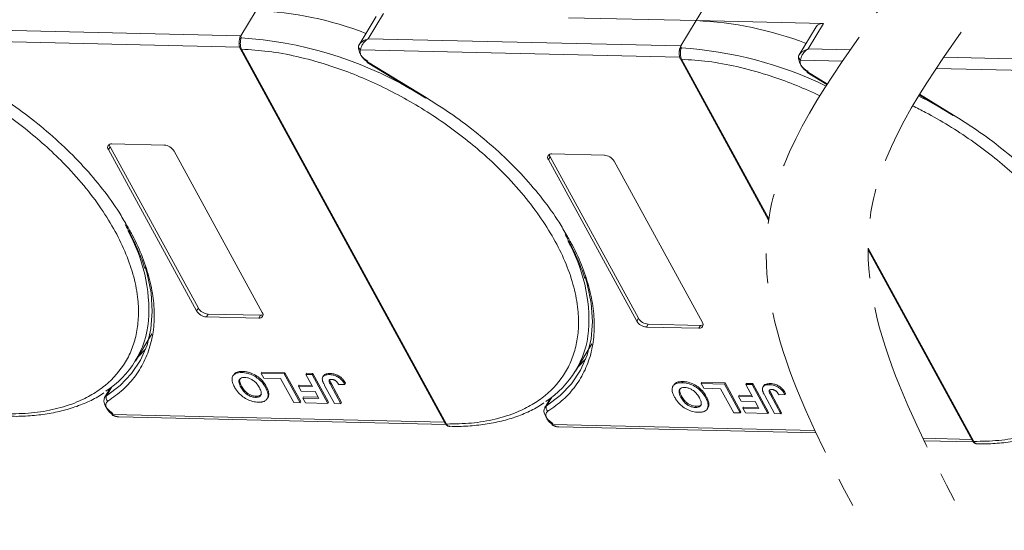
# Model space of a CAD drawing. Header units: millimetres. Extents: x 207 to 1682, y 260 to 1293.
# Tile 61 of 84: x 1275 to 1383, y 1004 to 1060. Entities that reach past the tile are written whole.
import ezdxf

# ---------------------------------------------------------------- set-up
doc = ezdxf.new("R2010")
doc.units = ezdxf.units.MM
doc.linetypes.add('PHANTOM2', pattern=[31.75, 15.875, -3.175, 3.175, -3.175, 3.175, -3.175])

msp = doc.modelspace()

# ---------------------------------------------------------------- linework, layer by layer
at = {"color": 7, "linetype": 'Continuous', "lineweight": 15}
for p, q in [((1348.812, 1059.54), (1350.679, 1062.609)), ((1300.685, 1060.644), (1299.004, 1057.882)), ((1313.815, 1059.979), (1311.946, 1056.908)), ((1312.948, 1057.562), (1314.628, 1060.324)), ((1334.868, 1059.86), (1348.812, 1059.54)), ((1299.004, 1057.882), (1264.821, 1058.667)), ((1348.812, 1059.54), (1347.131, 1056.778)), ((1362.755, 1059.22), (1348.812, 1059.54)), ((1361.941, 1058.874), (1360.073, 1055.804)), ((1361.074, 1056.458), (1362.755, 1059.22)), ((1299.004, 1057.882), (1299.042, 1057.663)), ((1347.131, 1056.778), (1312.948, 1057.562)), ((1263.989, 1057.441), (1298.895, 1056.64)), ((1298.957, 1056.483), (1321.373, 1015.511)), ((1299.096, 1056.418), (1299.097, 1056.416)), ((1299.097, 1056.416), (1321.513, 1015.444)), ((1311.966, 1056.939), (1311.877, 1056.721)), ((1347.131, 1056.778), (1347.168, 1056.559)), ((1365.686, 1056.352), (1361.074, 1056.458)), ((1312.116, 1056.337), (1347.022, 1055.536)), ((1347.084, 1055.379), (1356.734, 1037.741)), ((1360.092, 1055.835), (1360.004, 1055.617)), ((1404.794, 1054.876), (1375.875, 1055.54)), ((1312.826, 1054.968), (1319.252, 1051.058)), ((1312.868, 1055.037), (1319.294, 1051.127)), ((1347.223, 1055.314), (1347.224, 1055.312)), ((1347.224, 1055.312), (1356.757, 1037.887)), ((1360.243, 1055.232), (1364.838, 1055.127)), ((1375.049, 1054.314), (1404.685, 1053.634)), ((1360.953, 1053.863), (1363.12, 1052.545)), ((1360.995, 1053.932), (1363.163, 1052.613)), ((1373.199, 1051.417), (1376.916, 1049.156)), ((1373.241, 1051.486), (1376.958, 1049.225)), ((1284.525, 1045.454), (1284.712, 1045.761)), ((1284.712, 1045.761), (1294.368, 1028.11)), ((1284.898, 1046.068), (1290.645, 1045.936)), ((1294.181, 1027.803), (1284.525, 1045.454)), ((1291.708, 1045.289), (1301.365, 1027.639)), ((1332.652, 1044.35), (1332.838, 1044.657)), ((1332.838, 1044.657), (1342.495, 1027.006)), ((1333.025, 1044.964), (1338.771, 1044.832)), ((1342.308, 1026.699), (1332.652, 1044.35)), ((1339.835, 1044.185), (1349.491, 1026.534)), ((1367.609, 1034.684), (1379.176, 1013.542)), ((1367.61, 1034.495), (1379.037, 1013.609)), ((1294.368, 1028.11), (1294.181, 1027.803)), ((1295.431, 1027.463), (1295.245, 1027.157)), ((1295.431, 1027.463), (1301.178, 1027.332)), ((1301.178, 1027.332), (1300.991, 1027.025)), ((1300.991, 1027.025), (1295.245, 1027.157)), ((1342.495, 1027.006), (1342.308, 1026.699)), ((1343.558, 1026.359), (1343.371, 1026.052)), ((1343.558, 1026.359), (1349.305, 1026.227)), ((1287.484, 1022.33), (1289.296, 1025.307)), ((1349.118, 1025.92), (1343.371, 1026.052)), ((1349.305, 1026.227), (1349.118, 1025.92)), ((1335.611, 1021.226), (1337.422, 1024.203)), ((1299.137, 1021.069), (1299.212, 1021.192)), ((1301.237, 1020.981), (1301.311, 1021.104)), ((1301.237, 1020.981), (1303.769, 1020.923)), ((1301.524, 1020.456), (1301.237, 1020.981)), ((1301.311, 1021.104), (1303.844, 1021.046)), ((1303.844, 1021.046), (1303.769, 1020.923)), ((1303.769, 1020.923), (1305.494, 1017.771)), ((1303.844, 1021.046), (1305.568, 1017.894)), ((1306.117, 1020.869), (1306.192, 1020.992)), ((1306.117, 1020.869), (1306.808, 1020.853)), ((1306.847, 1019.536), (1306.117, 1020.869)), ((1306.192, 1020.992), (1306.883, 1020.976)), ((1306.883, 1020.976), (1306.808, 1020.853)), ((1306.883, 1020.976), (1308.607, 1017.824)), ((1308.79, 1020.972), (1308.716, 1020.849)), ((1298.223, 1020.816), (1298.149, 1020.694)), ((1303.366, 1020.414), (1301.524, 1020.456)), ((1304.803, 1017.787), (1303.366, 1020.414)), ((1306.808, 1020.853), (1308.533, 1017.701)), ((1308.056, 1020.712), (1307.981, 1020.589)), ((1308.844, 1019.709), (1308.919, 1019.831)), ((1308.919, 1019.831), (1310.035, 1017.791)), ((1310.475, 1019.896), (1310.4, 1019.773)), ((1347.264, 1019.965), (1347.339, 1020.088)), ((1349.363, 1019.877), (1349.438, 1020)), ((1349.363, 1019.877), (1351.896, 1019.819)), ((1349.651, 1019.352), (1349.363, 1019.877)), ((1349.438, 1020), (1351.971, 1019.941)), ((1351.971, 1019.941), (1351.896, 1019.819)), ((1351.896, 1019.819), (1353.62, 1016.667)), ((1351.971, 1019.941), (1353.695, 1016.79)), ((1354.244, 1019.765), (1354.319, 1019.888)), ((1354.319, 1019.888), (1355.01, 1019.872)), ((1355.01, 1019.872), (1354.935, 1019.749)), ((1355.01, 1019.872), (1356.734, 1016.72)), ((1356.917, 1019.868), (1356.842, 1019.745)), ((1284.768, 1019.392), (1284.123, 1018.333)), ((1284.328, 1018.537), (1284.915, 1019.502)), ((1284.651, 1019.307), (1284.715, 1019.305)), ((1299.02, 1019.465), (1299.094, 1019.588)), ((1301.795, 1019.555), (1301.72, 1019.433)), ((1302.073, 1018.758), (1301.998, 1018.635)), ((1305.402, 1019.693), (1305.328, 1019.57)), ((1305.615, 1019.045), (1305.328, 1019.57)), ((1305.328, 1019.57), (1306.847, 1019.536)), ((1305.402, 1019.693), (1306.778, 1019.662)), ((1307.134, 1019.01), (1305.615, 1019.045)), ((1307.554, 1018.243), (1307.134, 1019.01)), ((1309.269, 1017.684), (1308.182, 1019.671)), ((1308.844, 1019.709), (1309.96, 1017.669)), ((1309.731, 1019.749), (1310.4, 1019.773)), ((1346.35, 1019.712), (1346.275, 1019.589)), ((1351.493, 1019.309), (1349.651, 1019.352)), ((1352.93, 1016.683), (1351.493, 1019.309)), ((1354.244, 1019.765), (1354.935, 1019.749)), ((1354.974, 1018.431), (1354.244, 1019.765)), ((1354.935, 1019.749), (1356.659, 1016.597)), ((1356.182, 1019.608), (1356.108, 1019.485)), ((1356.885, 1019.094), (1357.045, 1018.727)), ((1356.971, 1018.604), (1357.045, 1018.727)), ((1357.045, 1018.727), (1358.161, 1016.687)), ((1358.601, 1018.792), (1358.527, 1018.669)), ((1300.62, 1018.362), (1300.695, 1018.485)), ((1301.901, 1018.207), (1301.976, 1018.329)), ((1305.494, 1017.771), (1304.803, 1017.787)), ((1305.568, 1017.894), (1305.494, 1017.771)), ((1305.879, 1018.405), (1305.805, 1018.283)), ((1306.092, 1017.757), (1305.805, 1018.283)), ((1305.805, 1018.283), (1307.554, 1018.243)), ((1305.879, 1018.405), (1307.485, 1018.369)), ((1308.533, 1017.701), (1306.092, 1017.757)), ((1308.607, 1017.824), (1308.533, 1017.701)), ((1309.96, 1017.669), (1309.269, 1017.684)), ((1310.035, 1017.791), (1309.96, 1017.669)), ((1332.894, 1018.287), (1332.25, 1017.228)), ((1332.454, 1017.433), (1333.042, 1018.398)), ((1332.778, 1018.203), (1332.842, 1018.201)), ((1347.146, 1018.361), (1347.221, 1018.484)), ((1349.921, 1018.451), (1349.847, 1018.328)), ((1350.199, 1017.653), (1350.125, 1017.531)), ((1353.529, 1018.589), (1353.454, 1018.466)), ((1353.742, 1017.941), (1353.454, 1018.466)), ((1353.454, 1018.466), (1354.974, 1018.431)), ((1353.529, 1018.589), (1354.905, 1018.557)), ((1355.261, 1017.906), (1353.742, 1017.941)), ((1355.681, 1017.138), (1355.261, 1017.906)), ((1357.396, 1016.58), (1356.309, 1018.567)), ((1356.971, 1018.604), (1358.087, 1016.564)), ((1357.858, 1018.644), (1358.527, 1018.669)), ((1348.747, 1017.257), (1348.821, 1017.38)), ((1350.028, 1017.102), (1350.103, 1017.225)), ((1353.62, 1016.667), (1352.93, 1016.683)), ((1353.695, 1016.79), (1353.62, 1016.667)), ((1354.006, 1017.301), (1353.931, 1017.178)), ((1354.219, 1016.653), (1353.931, 1017.178)), ((1353.931, 1017.178), (1355.681, 1017.138)), ((1354.006, 1017.301), (1355.612, 1017.264)), ((1356.659, 1016.597), (1354.219, 1016.653)), ((1356.734, 1016.72), (1356.659, 1016.597)), ((1358.087, 1016.564), (1357.396, 1016.58)), ((1358.161, 1016.687), (1358.087, 1016.564)), ((1321.289, 1015.666), (1284.982, 1016.499)), ((1285.676, 1016.225), (1321.448, 1015.404)), ((1321.513, 1015.444), (1321.514, 1015.442)), ((1361.8, 1014.736), (1333.109, 1015.395)), ((1333.803, 1015.121), (1361.922, 1014.476)), ((1378.952, 1013.764), (1373.616, 1013.886)), ((1373.743, 1013.626), (1379.112, 1013.502)), ((1379.176, 1013.542), (1379.177, 1013.54))]:
    msp.add_line(p, q, dxfattribs=at)
at = {"color": 7, "linetype": 'Continuous', "lineweight": 15, "flags": 128}
for points in [[(1312.868, 1055.037), (1312.846, 1055), (1312.832, 1054.977), (1312.826, 1054.968), (1312.826, 1054.968)], [(1360.995, 1053.932), (1360.972, 1053.896), (1360.958, 1053.873), (1360.953, 1053.864), (1360.953, 1053.863)], [(1319.294, 1051.127), (1319.272, 1051.091), (1319.258, 1051.067), (1319.252, 1051.058), (1319.252, 1051.058)], [(1376.958, 1049.225), (1376.935, 1049.189), (1376.921, 1049.166), (1376.916, 1049.156), (1376.916, 1049.156)], [(1288.544, 1032.645), (1288.77, 1031.864), (1289.195, 1029.773), (1289.336, 1027.764), (1289.19, 1025.858), (1288.76, 1024.076), (1288.05, 1022.436), (1287.067, 1020.956), (1285.822, 1019.652), (1284.328, 1018.537)], [(1336.671, 1031.541), (1336.896, 1030.76), (1337.322, 1028.668), (1337.462, 1026.659), (1337.317, 1024.754), (1336.887, 1022.971), (1336.177, 1021.332), (1335.194, 1019.852), (1333.949, 1018.548), (1332.454, 1017.433)], [(1287.761, 1022.785), (1287.807, 1022.826), (1288.599, 1023.628)], [(1335.888, 1021.681), (1335.934, 1021.722), (1336.726, 1022.524)], [(1285.016, 1016.602), (1284.704, 1016.836), (1284.438, 1017.1), (1284.232, 1017.379), (1284.095, 1017.661), (1284.036, 1017.93), (1284.056, 1018.174), (1284.123, 1018.333)], [(1284.123, 1018.333), (1284.155, 1018.379), (1284.328, 1018.537)], [(1284.982, 1016.499), (1284.956, 1016.465), (1284.938, 1016.444), (1284.929, 1016.437), (1284.929, 1016.444), (1284.938, 1016.466), (1284.956, 1016.5), (1284.982, 1016.546), (1285.016, 1016.602)], [(1333.143, 1015.497), (1332.83, 1015.732), (1332.564, 1015.995), (1332.358, 1016.275), (1332.222, 1016.557), (1332.162, 1016.826), (1332.183, 1017.069), (1332.25, 1017.228)], [(1332.25, 1017.228), (1332.282, 1017.275), (1332.454, 1017.433)], [(1333.109, 1015.395), (1333.082, 1015.361), (1333.064, 1015.34), (1333.055, 1015.333), (1333.055, 1015.34), (1333.065, 1015.361), (1333.083, 1015.396), (1333.109, 1015.441), (1333.143, 1015.497)]]:
    msp.add_lwpolyline(points, dxfattribs=at)
at = {"color": 7, "linetype": 'Continuous', "lineweight": 15}
for centre, radius, start, end in [((1299.108, 1022.788), 37.889, 68.97091, 87.61491), ((1347.235, 1021.684), 37.889, 68.97091, 87.61491), ((1362.639, 1058.363), 0.865, 82.29579, 143.75946), ((1299.12, 1057.396), 0.278, 106.23049, 154.5199), ((1296.412, 1015.385), 42.36, 60.09182, 86.44113), ((1299.083, 1056.569), 0.152, 213.6444, 275.03728), ((1299.085, 1056.571), 0.155, 214.37766, 274.3082), ((1312.177, 1056.705), 0.299, 148.89078, 176.84469), ((1312.311, 1056.724), 0.433, 180.29447, 243.27622), ((1313.586, 1056.697), 1.705, 177.9781, 247.11934), ((1347.246, 1056.291), 0.278, 106.23049, 154.5199), ((1344.539, 1014.281), 42.36, 64.1283, 86.44113), ((1347.209, 1055.465), 0.152, 213.6444, 275.03728), ((1347.212, 1055.467), 0.155, 214.37766, 274.3082), ((1360.303, 1055.601), 0.299, 148.89078, 176.84469), ((1360.438, 1055.62), 0.433, 180.29447, 243.27622), ((1361.712, 1055.593), 1.705, 177.9781, 247.11934), ((1354.076, 1013.483), 42.36, 60.09182, 63.26), ((1284.828, 1045.69), 0.384, 79.47957, 217.89689), ((1285.193, 1046.048), 0.561, 182.97477, 210.78742), ((1290.552, 1044.587), 1.352, 31.28833, 86.07738), ((1332.955, 1044.586), 0.384, 79.47957, 217.89689), ((1333.32, 1044.944), 0.561, 182.97477, 210.78742), ((1338.679, 1043.483), 1.352, 31.28833, 86.07738), ((1271.191, 1027.802), 17.77, 356.58108, 29.61611), ((1319.318, 1026.698), 17.77, 356.58108, 29.61611), ((1295.337, 1028.506), 1.352, 211.28833, 266.07738), ((1295.524, 1028.813), 1.352, 211.28833, 266.07738), ((1301.061, 1027.403), 0.384, 259.47957, 37.89689), ((1301.211, 1027.891), 0.561, 266.58142, 294.38722), ((1278.657, 1027.701), 10.318, 302.73279, 354.66622), ((1343.464, 1027.401), 1.352, 211.28833, 266.07738), ((1343.651, 1027.708), 1.352, 211.28833, 266.07738), ((1349.188, 1026.298), 0.384, 259.47957, 37.89689), ((1349.338, 1026.787), 0.561, 266.58142, 294.38722), ((1326.783, 1026.597), 10.318, 302.73279, 354.66622), ((1284.764, 1018.33), 0.483, 154.63164, 231.84459), ((1332.891, 1017.226), 0.483, 154.63164, 231.84459), ((1321.501, 1015.598), 0.155, 214.37766, 274.3082), ((1321.502, 1015.597), 0.155, 214.42362, 274.2689), ((1379.165, 1013.697), 0.155, 214.37766, 274.3082), ((1379.166, 1013.695), 0.155, 214.42362, 274.2689)]:
    msp.add_arc(centre, radius, start, end, dxfattribs=at)
at = {"color": 3, "linetype": 'PHANTOM2', "lineweight": 9, "ltscale": 1.030123}
for points in [[(1369.877, 1117.114), (1380.45, 1082.877), (1356.786, 1038.066), (1367.358, 1003.829)], [(1381.02, 1117.682), (1391.593, 1083.444), (1367.929, 1038.634), (1378.501, 1004.397)]]:
    msp.add_spline(points, degree=3, dxfattribs=at)
at = {"color": 7, "linetype": 'Continuous', "lineweight": 15}
for points, knots in [([(1250.97, 1057.521), (1251.934, 1057.461), (1253.891, 1057.34), (1257.037, 1056.761), (1260.07, 1055.941), (1262.914, 1054.939), (1265.522, 1053.834), (1268.113, 1052.549), (1271.5, 1050.609), (1274.697, 1048.379), (1277.59, 1045.947), (1279.767, 1043.873), (1281.871, 1041.549), (1283.783, 1039.016), (1285.329, 1036.503), (1286.528, 1033.998), (1287.374, 1031.49), (1287.792, 1029.205), (1287.857, 1027.179), (1287.654, 1025.414), (1287.186, 1023.755), (1286.204, 1021.717), (1284.711, 1019.992), (1282.772, 1018.641), (1280.967, 1017.745), (1278.766, 1017.045), (1276.181, 1016.598), (1274.308, 1016.565), (1273.386, 1016.548)], [0, 0, 0, 0, 0.038862, 0.078912, 0.1200677, 0.1522272, 0.1843815, 0.2172151, 0.2500433, 0.3156185, 0.347778, 0.3799323, 0.4210926, 0.4611415, 0.5, 0.5388632, 0.578912, 0.6200677, 0.6522272, 0.6843815, 0.7172151, 0.7500433, 0.8156185, 0.847778, 0.8799323, 0.9210926, 0.9611404, 1, 1, 1, 1]), ([(1298.847, 1057.25), (1298.848, 1057.321), (1298.849, 1057.412), (1298.865, 1057.497), (1298.868, 1057.516)], [0, 0, 0, 0, 0.789595, 1, 1, 1, 1]), ([(1299.042, 1057.663), (1299.034, 1057.626), (1299.017, 1057.546), (1298.987, 1057.397), (1298.965, 1057.227), (1298.955, 1057.022), (1298.97, 1056.809), (1299.016, 1056.592), (1299.068, 1056.48), (1299.096, 1056.418)], [0, 0, 0, 0, 0.11199725, 0.24484387, 0.3691679, 0.50089869, 0.68753328, 0.82813816, 1, 1, 1, 1]), ([(1311.92, 1056.86), (1311.96, 1056.923), (1312.047, 1057.064), (1312.37, 1057.342), (1312.721, 1057.476), (1312.948, 1057.562)], [0, 0, 0, 0, 0.2270634, 0.5015869, 1, 1, 1, 1]), ([(1312.948, 1057.562), (1312.83, 1057.481), (1312.596, 1057.318), (1312.323, 1056.986), (1312.142, 1056.632), (1312.124, 1056.431), (1312.116, 1056.337)], [0, 0, 0, 0, 0.2515188, 0.5017844, 0.7656323, 1, 1, 1, 1]), ([(1298.844, 1057.334), (1298.834, 1057.197), (1298.818, 1056.985), (1298.866, 1056.685), (1298.926, 1056.552), (1298.956, 1056.485)], [0, 0, 0, 0, 0.4726534, 0.7330547, 1, 1, 1, 1]), ([(1299.097, 1056.416), (1300.061, 1056.357), (1302.018, 1056.236), (1305.164, 1055.657), (1308.197, 1054.837), (1311.04, 1053.834), (1313.649, 1052.73), (1316.239, 1051.445), (1319.626, 1049.505), (1322.824, 1047.275), (1325.716, 1044.843), (1327.894, 1042.768), (1329.998, 1040.444), (1331.91, 1037.912), (1333.456, 1035.399), (1334.655, 1032.894), (1335.5, 1030.386), (1335.918, 1028.1), (1335.984, 1026.075), (1335.781, 1024.31), (1335.312, 1022.651), (1334.331, 1020.613), (1332.838, 1018.888), (1330.899, 1017.537), (1329.094, 1016.64), (1326.892, 1015.941), (1324.308, 1015.493), (1322.435, 1015.46), (1321.513, 1015.444)], [0, 0, 0, 0, 0.038862, 0.078912, 0.1200677, 0.1522272, 0.1843815, 0.2172151, 0.2500433, 0.3156185, 0.347778, 0.3799323, 0.4210926, 0.4611415, 0.5, 0.5388632, 0.578912, 0.6200677, 0.6522272, 0.6843815, 0.7172151, 0.7500433, 0.8156185, 0.847778, 0.8799323, 0.9210926, 0.9611404, 1, 1, 1, 1]), ([(1346.973, 1056.145), (1346.974, 1056.217), (1346.975, 1056.307), (1346.991, 1056.393), (1346.995, 1056.411)], [0, 0, 0, 0, 0.789595, 1, 1, 1, 1]), ([(1347.168, 1056.559), (1347.161, 1056.522), (1347.143, 1056.442), (1347.113, 1056.293), (1347.091, 1056.122), (1347.082, 1055.918), (1347.096, 1055.705), (1347.143, 1055.487), (1347.194, 1055.375), (1347.223, 1055.314)], [0, 0, 0, 0, 0.1119973, 0.2448439, 0.3691679, 0.5008987, 0.6875333, 0.8281382, 1, 1, 1, 1]), ([(1360.047, 1055.756), (1360.086, 1055.819), (1360.173, 1055.959), (1360.497, 1056.238), (1360.848, 1056.372), (1361.074, 1056.458)], [0, 0, 0, 0, 0.2270634, 0.5015869, 1, 1, 1, 1]), ([(1361.074, 1056.458), (1360.957, 1056.376), (1360.722, 1056.213), (1360.45, 1055.882), (1360.268, 1055.528), (1360.251, 1055.327), (1360.243, 1055.232)], [0, 0, 0, 0, 0.2515188, 0.5017844, 0.7656323, 1, 1, 1, 1]), ([(1346.971, 1056.229), (1346.961, 1056.093), (1346.944, 1055.88), (1346.992, 1055.581), (1347.053, 1055.448), (1347.083, 1055.381)], [0, 0, 0, 0, 0.4726534, 0.7330547, 1, 1, 1, 1]), ([(1347.224, 1055.312), (1348.187, 1055.253), (1350.144, 1055.132), (1353.291, 1054.553), (1356.323, 1053.733), (1359.167, 1052.73), (1361.095, 1051.914), (1362.15, 1051.42), (1362.349, 1051.326)], [0, 0, 0, 0, 0.03886198, 0.07891202, 0.12006769, 0.15222721, 0.18438153, 0.19185916, 0.19185916, 0.19185916, 0.19185916]), ([(1271.167, 1052.231), (1272.143, 1051.612), (1274.093, 1050.375), (1276.851, 1048.278), (1279.449, 1046.026), (1281.835, 1043.627), (1283.934, 1041.141), (1285.514, 1038.976), (1286.259, 1037.652), (1286.527, 1037.175)], [0, 0, 0, 0, 0.1495671, 0.2991439, 0.452293, 0.6065008, 0.7607086, 0.9138577, 1, 1, 1, 1]), ([(1319.294, 1051.127), (1320.269, 1050.508), (1322.22, 1049.27), (1324.978, 1047.173), (1327.575, 1044.922), (1329.961, 1042.523), (1332.06, 1040.037), (1333.641, 1037.872), (1334.385, 1036.548), (1334.654, 1036.071)], [0, 0, 0, 0, 0.1495671, 0.2991439, 0.452293, 0.6065008, 0.7607086, 0.9138577, 1, 1, 1, 1]), ([(1372.494, 1050.234), (1372.962, 1050.003), (1374.293, 1049.32), (1377.29, 1047.603), (1380.487, 1045.373), (1383.38, 1042.941), (1385.557, 1040.867), (1387.661, 1038.543), (1389.573, 1036.01), (1391.119, 1033.497), (1392.319, 1030.992), (1393.164, 1028.484), (1393.582, 1026.199), (1393.648, 1024.173), (1393.444, 1022.408), (1392.976, 1020.749), (1391.994, 1018.711), (1390.502, 1016.986), (1388.562, 1015.635), (1386.757, 1014.739), (1384.556, 1014.039), (1381.971, 1013.592), (1380.099, 1013.558), (1379.176, 1013.542)], [0.19950286, 0.19950286, 0.19950286, 0.19950286, 0.21721506, 0.25004326, 0.31561849, 0.34777802, 0.37993233, 0.42109262, 0.46114154, 0.50000001, 0.53886316, 0.57891202, 0.62006769, 0.65222721, 0.68438153, 0.71721506, 0.75004326, 0.81561849, 0.84777802, 0.87993233, 0.92109262, 0.96114036, 1, 1, 1, 1]), ([(1376.958, 1049.225), (1377.933, 1048.606), (1379.883, 1047.369), (1382.642, 1045.272), (1385.239, 1043.02), (1387.625, 1040.621), (1389.724, 1038.135), (1391.305, 1035.97), (1392.049, 1034.646), (1392.317, 1034.169)], [0, 0, 0, 0, 0.1495671, 0.2991439, 0.452293, 0.6065008, 0.7607086, 0.9138577, 1, 1, 1, 1]), ([(1286.527, 1037.175), (1286.737, 1036.825), (1287.443, 1035.646), (1288.302, 1033.649), (1289.097, 1031.224), (1289.523, 1028.859), (1289.591, 1026.582), (1289.28, 1024.428), (1288.595, 1022.451), (1287.55, 1020.699), (1286.199, 1019.167), (1285.044, 1018.356), (1284.466, 1017.95)], [0, 0, 0, 0, 0.0444737, 0.1493697, 0.2542516, 0.3591475, 0.466545, 0.5746848, 0.6828247, 0.7902221, 0.8951076, 1, 1, 1, 1]), ([(1286.354, 1037.262), (1286.583, 1036.862), (1287.146, 1035.878), (1287.838, 1034.322), (1288.323, 1033.114), (1288.487, 1032.501), (1288.501, 1032.449)], [0, 0, 0, 0, 0.2464559, 0.6056052, 0.9666445, 1, 1, 1, 1]), ([(1334.654, 1036.071), (1334.864, 1035.72), (1335.57, 1034.542), (1336.428, 1032.545), (1337.224, 1030.12), (1337.649, 1027.755), (1337.718, 1025.477), (1337.406, 1023.324), (1336.722, 1021.346), (1335.676, 1019.595), (1334.326, 1018.063), (1333.17, 1017.251), (1332.592, 1016.846)], [0, 0, 0, 0, 0.0444737, 0.1493697, 0.2542516, 0.3591475, 0.466545, 0.5746848, 0.6828247, 0.7902221, 0.8951076, 1, 1, 1, 1]), ([(1334.481, 1036.158), (1334.71, 1035.757), (1335.273, 1034.774), (1335.965, 1033.218), (1336.45, 1032.01), (1336.614, 1031.397), (1336.628, 1031.345)], [0, 0, 0, 0, 0.2464559, 0.6056052, 0.9666445, 1, 1, 1, 1]), ([(1298.321, 1019.496), (1298.277, 1019.58), (1298.146, 1019.834), (1298.027, 1020.235), (1298.08, 1020.646), (1298.331, 1020.93), (1298.713, 1021.062), (1299.009, 1021.067), (1299.137, 1021.069)], [0, 0, 0, 0, 0.1018882, 0.3073435, 0.4929627, 0.6786474, 0.8607914, 1, 1, 1, 1]), ([(1298.238, 1020.806), (1298.295, 1020.888), (1298.422, 1021.07), (1298.79, 1021.183), (1299.085, 1021.189), (1299.212, 1021.192)], [0, 0, 0, 0, 0.3159769, 0.7036842, 1, 1, 1, 1]), ([(1299.137, 1021.069), (1299.235, 1021.064), (1299.529, 1021.049), (1300.069, 1020.918), (1300.685, 1020.6), (1301.235, 1020.145), (1301.545, 1019.741), (1301.689, 1019.488), (1301.72, 1019.433)], [0, 0, 0, 0, 0.1021706, 0.3092201, 0.51365, 0.6922749, 0.9324126, 1, 1, 1, 1]), ([(1299.212, 1021.192), (1299.31, 1021.187), (1299.604, 1021.172), (1300.144, 1021.041), (1300.759, 1020.722), (1301.309, 1020.268), (1301.619, 1019.864), (1301.763, 1019.611), (1301.795, 1019.555)], [0, 0, 0, 0, 0.1021706, 0.3092201, 0.51365, 0.6922749, 0.9324126, 1, 1, 1, 1]), ([(1308.067, 1020.705), (1308.082, 1020.736), (1308.131, 1020.836), (1308.363, 1020.956), (1308.629, 1020.966), (1308.79, 1020.972)], [0, 0, 0, 0, 0.1483819, 0.4848209, 1, 1, 1, 1]), ([(1308.79, 1020.972), (1308.888, 1020.966), (1309.111, 1020.953), (1309.491, 1020.844), (1309.861, 1020.633), (1310.219, 1020.309), (1310.374, 1020.058), (1310.475, 1019.896)], [0, 0, 0, 0, 0.1552919, 0.3531453, 0.543243, 0.704067, 1, 1, 1, 1]), ([(1299.02, 1019.465), (1298.977, 1019.549), (1298.856, 1019.786), (1298.776, 1020.113), (1298.88, 1020.372), (1299.071, 1020.511), (1299.28, 1020.544), (1299.403, 1020.544), (1299.426, 1020.544)], [0, 0, 0, 0, 0.1585903, 0.4472388, 0.6203806, 0.7935748, 0.9612953, 1, 1, 1, 1]), ([(1299.094, 1019.588), (1299.052, 1019.672), (1298.932, 1019.907), (1298.843, 1020.224), (1298.928, 1020.387), (1298.956, 1020.44)], [0, 0, 0, 0, 0.2710271, 0.7643207, 1, 1, 1, 1]), ([(1299.426, 1020.544), (1299.526, 1020.536), (1299.727, 1020.52), (1300.063, 1020.399), (1300.399, 1020.204), (1300.747, 1019.889), (1300.935, 1019.616), (1301.031, 1019.445), (1301.041, 1019.428)], [0, 0, 0, 0, 0.15970987, 0.32042921, 0.49107352, 0.67705027, 0.96629027, 1, 1, 1, 1]), ([(1307.933, 1020.269), (1307.929, 1020.346), (1307.92, 1020.501), (1308.034, 1020.687), (1308.283, 1020.837), (1308.552, 1020.845), (1308.716, 1020.849)], [0, 0, 0, 0, 0.2064605, 0.4135145, 0.6452106, 1, 1, 1, 1]), ([(1308.182, 1019.671), (1308.16, 1019.713), (1308.115, 1019.798), (1308.059, 1019.911), (1308.014, 1020.011), (1307.981, 1020.097), (1307.95, 1020.184), (1307.939, 1020.241), (1307.933, 1020.269)], [0, 0, 0, 0, 0.2082698, 0.416707, 0.5614806, 0.7065734, 0.8528245, 1, 1, 1, 1]), ([(1308.844, 1019.709), (1308.8, 1019.793), (1308.724, 1019.938), (1308.663, 1020.113), (1308.666, 1020.225), (1308.717, 1020.284), (1308.814, 1020.322), (1308.904, 1020.324), (1308.958, 1020.325)], [0, 0, 0, 0, 0.2920273, 0.5048541, 0.6139046, 0.723685, 0.8298165, 1, 1, 1, 1]), ([(1308.716, 1020.849), (1308.814, 1020.844), (1309.037, 1020.831), (1309.417, 1020.722), (1309.787, 1020.51), (1310.144, 1020.186), (1310.299, 1019.936), (1310.4, 1019.773)], [0, 0, 0, 0, 0.1552919, 0.3531453, 0.543243, 0.704067, 1, 1, 1, 1]), ([(1308.749, 1020.24), (1308.749, 1020.233), (1308.756, 1020.107), (1308.84, 1019.965), (1308.919, 1019.831)], [0, 0, 0, 0, 0.0579521, 1, 1, 1, 1]), ([(1308.958, 1020.325), (1308.989, 1020.323), (1309.05, 1020.32), (1309.14, 1020.298), (1309.223, 1020.268), (1309.294, 1020.233), (1309.362, 1020.191), (1309.403, 1020.159), (1309.423, 1020.143)], [0, 0, 0, 0, 0.202387, 0.4109073, 0.5578292, 0.7094718, 0.8532239, 1, 1, 1, 1]), ([(1309.423, 1020.143), (1309.45, 1020.119), (1309.503, 1020.071), (1309.562, 1019.999), (1309.612, 1019.933), (1309.654, 1019.872), (1309.694, 1019.81), (1309.719, 1019.769), (1309.731, 1019.749)], [0, 0, 0, 0, 0.1938055, 0.3931273, 0.5440688, 0.6954121, 0.8476129, 1, 1, 1, 1]), ([(1346.447, 1018.392), (1346.404, 1018.476), (1346.273, 1018.729), (1346.154, 1019.131), (1346.207, 1019.541), (1346.458, 1019.826), (1346.84, 1019.958), (1347.136, 1019.963), (1347.264, 1019.965)], [0, 0, 0, 0, 0.1018882, 0.3073435, 0.4929627, 0.6786474, 0.8607914, 1, 1, 1, 1]), ([(1346.365, 1019.702), (1346.422, 1019.784), (1346.549, 1019.966), (1346.917, 1020.079), (1347.211, 1020.085), (1347.339, 1020.088)], [0, 0, 0, 0, 0.3159769, 0.7036842, 1, 1, 1, 1]), ([(1347.264, 1019.965), (1347.361, 1019.96), (1347.656, 1019.945), (1348.196, 1019.814), (1348.811, 1019.495), (1349.361, 1019.041), (1349.671, 1018.637), (1349.815, 1018.384), (1349.847, 1018.328)], [0, 0, 0, 0, 0.1021706, 0.3092201, 0.51365, 0.6922749, 0.9324126, 1, 1, 1, 1]), ([(1347.339, 1020.088), (1347.436, 1020.083), (1347.731, 1020.067), (1348.271, 1019.937), (1348.886, 1019.618), (1349.436, 1019.163), (1349.746, 1018.76), (1349.89, 1018.507), (1349.921, 1018.451)], [0, 0, 0, 0, 0.1021706, 0.3092201, 0.51365, 0.6922749, 0.9324126, 1, 1, 1, 1]), ([(1356.194, 1019.601), (1356.209, 1019.632), (1356.257, 1019.732), (1356.49, 1019.852), (1356.756, 1019.862), (1356.917, 1019.868)], [0, 0, 0, 0, 0.1483819, 0.4848209, 1, 1, 1, 1]), ([(1356.917, 1019.868), (1357.015, 1019.862), (1357.238, 1019.849), (1357.618, 1019.74), (1357.988, 1019.529), (1358.346, 1019.205), (1358.501, 1018.954), (1358.601, 1018.792)], [0, 0, 0, 0, 0.1552919, 0.3531453, 0.543243, 0.704067, 1, 1, 1, 1]), ([(1273.729, 1016.3), (1274.071, 1016.292), (1275.085, 1016.268), (1276.688, 1016.389), (1278.532, 1016.656), (1280.274, 1017.082), (1281.899, 1017.669), (1283.165, 1018.26), (1283.825, 1018.712), (1284.041, 1018.86)], [0, 0, 0, 0, 0.083579, 0.2482141, 0.413815, 0.5804106, 0.7481743, 0.9174399, 1, 1, 1, 1]), ([(1300.916, 1017.836), (1300.819, 1017.841), (1300.524, 1017.856), (1299.987, 1017.99), (1299.375, 1018.307), (1298.824, 1018.76), (1298.505, 1019.173), (1298.356, 1019.434), (1298.321, 1019.496)], [0, 0, 0, 0, 0.1013981, 0.3069957, 0.5061443, 0.6852619, 0.9245571, 1, 1, 1, 1]), ([(1300.62, 1018.362), (1300.521, 1018.369), (1300.321, 1018.384), (1299.987, 1018.497), (1299.664, 1018.684), (1299.334, 1018.979), (1299.141, 1019.25), (1299.039, 1019.43), (1299.02, 1019.465)], [0, 0, 0, 0, 0.16029217, 0.32192242, 0.49076139, 0.65756923, 0.93388265, 1, 1, 1, 1]), ([(1300.695, 1018.485), (1300.595, 1018.492), (1300.396, 1018.507), (1300.062, 1018.62), (1299.739, 1018.806), (1299.409, 1019.101), (1299.216, 1019.373), (1299.114, 1019.553), (1299.094, 1019.588)], [0, 0, 0, 0, 0.1602922, 0.3219224, 0.4907614, 0.6575692, 0.9338827, 1, 1, 1, 1]), ([(1301.041, 1019.428), (1301.084, 1019.344), (1301.193, 1019.131), (1301.273, 1018.832), (1301.212, 1018.575), (1301.042, 1018.42), (1300.823, 1018.363), (1300.672, 1018.362), (1300.62, 1018.362)], [0, 0, 0, 0, 0.1586166, 0.4008637, 0.5730594, 0.7454856, 0.9129852, 1, 1, 1, 1]), ([(1301.72, 1019.433), (1301.743, 1019.391), (1301.788, 1019.306), (1301.849, 1019.176), (1301.905, 1019.042), (1301.951, 1018.904), (1301.986, 1018.767), (1301.994, 1018.679), (1301.998, 1018.635)], [0, 0, 0, 0, 0.1539502, 0.3081809, 0.478699, 0.6499612, 0.8242026, 1, 1, 1, 1]), ([(1301.795, 1019.555), (1301.817, 1019.513), (1301.863, 1019.429), (1301.924, 1019.299), (1301.98, 1019.165), (1302.026, 1019.027), (1302.06, 1018.89), (1302.069, 1018.802), (1302.073, 1018.758)], [0, 0, 0, 0, 0.1539502, 0.3081809, 0.478699, 0.6499612, 0.8242026, 1, 1, 1, 1]), ([(1302.073, 1018.758), (1302.069, 1018.685), (1302.062, 1018.538), (1302.031, 1018.389), (1301.976, 1018.337), (1301.972, 1018.332)], [0, 0, 0, 0, 0.4783949, 0.9575036, 1, 1, 1, 1]), ([(1347.146, 1018.361), (1347.103, 1018.445), (1346.982, 1018.681), (1346.903, 1019.008), (1347.007, 1019.267), (1347.198, 1019.406), (1347.407, 1019.44), (1347.53, 1019.44), (1347.553, 1019.44)], [0, 0, 0, 0, 0.1585903, 0.4472388, 0.6203806, 0.7935748, 0.9612953, 1, 1, 1, 1]), ([(1347.221, 1018.484), (1347.179, 1018.567), (1347.059, 1018.803), (1346.969, 1019.12), (1347.055, 1019.283), (1347.082, 1019.336)], [0, 0, 0, 0, 0.2710271, 0.7643207, 1, 1, 1, 1]), ([(1347.553, 1019.44), (1347.653, 1019.432), (1347.853, 1019.415), (1348.189, 1019.295), (1348.525, 1019.1), (1348.874, 1018.785), (1349.062, 1018.512), (1349.158, 1018.341), (1349.168, 1018.323)], [0, 0, 0, 0, 0.1597099, 0.3204292, 0.4910735, 0.6770503, 0.9662903, 1, 1, 1, 1]), ([(1356.059, 1019.165), (1356.055, 1019.242), (1356.047, 1019.397), (1356.161, 1019.583), (1356.409, 1019.732), (1356.679, 1019.74), (1356.842, 1019.745)], [0, 0, 0, 0, 0.2064605, 0.4135145, 0.6452106, 1, 1, 1, 1]), ([(1356.309, 1018.567), (1356.286, 1018.609), (1356.241, 1018.693), (1356.186, 1018.806), (1356.141, 1018.906), (1356.108, 1018.993), (1356.077, 1019.08), (1356.065, 1019.136), (1356.059, 1019.165)], [0, 0, 0, 0, 0.20826979, 0.416707, 0.56148059, 0.70657343, 0.85282453, 1, 1, 1, 1]), ([(1356.971, 1018.604), (1356.927, 1018.688), (1356.85, 1018.834), (1356.789, 1019.009), (1356.793, 1019.12), (1356.844, 1019.179), (1356.941, 1019.218), (1357.03, 1019.22), (1357.085, 1019.221)], [0, 0, 0, 0, 0.2920273, 0.5048541, 0.6139046, 0.723685, 0.8298165, 1, 1, 1, 1]), ([(1356.842, 1019.745), (1356.94, 1019.739), (1357.163, 1019.726), (1357.543, 1019.617), (1357.913, 1019.406), (1358.271, 1019.082), (1358.426, 1018.831), (1358.527, 1018.669)], [0, 0, 0, 0, 0.1552919, 0.3531453, 0.543243, 0.704067, 1, 1, 1, 1]), ([(1357.085, 1019.221), (1357.115, 1019.219), (1357.177, 1019.216), (1357.267, 1019.194), (1357.35, 1019.164), (1357.421, 1019.128), (1357.489, 1019.086), (1357.529, 1019.055), (1357.55, 1019.039)], [0, 0, 0, 0, 0.202387, 0.4109073, 0.5578292, 0.7094718, 0.8532239, 1, 1, 1, 1]), ([(1357.55, 1019.039), (1357.576, 1019.015), (1357.629, 1018.967), (1357.689, 1018.895), (1357.739, 1018.828), (1357.781, 1018.767), (1357.821, 1018.706), (1357.846, 1018.665), (1357.858, 1018.644)], [0, 0, 0, 0, 0.19380551, 0.39312733, 0.54406876, 0.6954121, 0.84761289, 1, 1, 1, 1]), ([(1284.466, 1017.95), (1284.412, 1017.907), (1284.302, 1017.818), (1284.236, 1017.618), (1284.247, 1017.385), (1284.325, 1017.218), (1284.363, 1017.135)], [0, 0, 0, 0, 0.2455128, 0.5, 0.7544872, 1, 1, 1, 1]), ([(1301.263, 1018.706), (1301.215, 1018.65), (1301.12, 1018.539), (1300.897, 1018.487), (1300.746, 1018.485), (1300.695, 1018.485)], [0, 0, 0, 0, 0.3981888, 0.7942495, 1, 1, 1, 1]), ([(1301.605, 1017.943), (1301.569, 1017.928), (1301.497, 1017.899), (1301.382, 1017.871), (1301.268, 1017.852), (1301.155, 1017.841), (1301.038, 1017.835), (1300.957, 1017.836), (1300.916, 1017.836)], [0, 0, 0, 0, 0.1854289, 0.3721896, 0.5277082, 0.6838775, 0.8416784, 1, 1, 1, 1]), ([(1301.998, 1018.635), (1301.996, 1018.56), (1301.993, 1018.411), (1301.9, 1018.17), (1301.757, 1018.016), (1301.622, 1017.95), (1301.605, 1017.943)], [0, 0, 0, 0, 0.2508959, 0.5021661, 0.9405117, 1, 1, 1, 1]), ([(1321.856, 1015.196), (1322.197, 1015.188), (1323.212, 1015.164), (1324.815, 1015.285), (1326.658, 1015.552), (1328.401, 1015.977), (1330.026, 1016.564), (1331.292, 1017.156), (1331.951, 1017.607), (1332.168, 1017.755)], [0, 0, 0, 0, 0.083579, 0.2482141, 0.413815, 0.5804106, 0.7481743, 0.9174399, 1, 1, 1, 1]), ([(1349.043, 1016.732), (1348.945, 1016.737), (1348.651, 1016.752), (1348.113, 1016.886), (1347.501, 1017.203), (1346.95, 1017.656), (1346.632, 1018.068), (1346.483, 1018.329), (1346.447, 1018.392)], [0, 0, 0, 0, 0.1013981, 0.3069957, 0.5061443, 0.6852619, 0.9245571, 1, 1, 1, 1]), ([(1348.747, 1017.257), (1348.647, 1017.265), (1348.448, 1017.28), (1348.114, 1017.393), (1347.791, 1017.579), (1347.461, 1017.874), (1347.268, 1018.146), (1347.166, 1018.326), (1347.146, 1018.361)], [0, 0, 0, 0, 0.1602922, 0.3219224, 0.4907614, 0.6575692, 0.9338827, 1, 1, 1, 1]), ([(1348.821, 1017.38), (1348.722, 1017.388), (1348.522, 1017.403), (1348.188, 1017.516), (1347.866, 1017.702), (1347.535, 1017.997), (1347.342, 1018.269), (1347.241, 1018.449), (1347.221, 1018.484)], [0, 0, 0, 0, 0.1602922, 0.3219224, 0.4907614, 0.6575692, 0.9338827, 1, 1, 1, 1]), ([(1349.168, 1018.323), (1349.211, 1018.239), (1349.32, 1018.027), (1349.4, 1017.727), (1349.339, 1017.471), (1349.169, 1017.316), (1348.95, 1017.259), (1348.798, 1017.258), (1348.747, 1017.257)], [0, 0, 0, 0, 0.15861661, 0.40086372, 0.57305935, 0.74548557, 0.91298519, 1, 1, 1, 1]), ([(1349.847, 1018.328), (1349.869, 1018.286), (1349.915, 1018.202), (1349.976, 1018.072), (1350.032, 1017.938), (1350.078, 1017.8), (1350.112, 1017.663), (1350.121, 1017.575), (1350.125, 1017.531)], [0, 0, 0, 0, 0.1539502, 0.3081809, 0.478699, 0.6499612, 0.8242026, 1, 1, 1, 1]), ([(1349.921, 1018.451), (1349.944, 1018.409), (1349.989, 1018.325), (1350.05, 1018.195), (1350.106, 1018.06), (1350.152, 1017.923), (1350.187, 1017.786), (1350.195, 1017.698), (1350.199, 1017.653)], [0, 0, 0, 0, 0.1539502, 0.3081809, 0.478699, 0.6499612, 0.8242026, 1, 1, 1, 1]), ([(1350.199, 1017.653), (1350.196, 1017.58), (1350.188, 1017.434), (1350.157, 1017.285), (1350.103, 1017.232), (1350.098, 1017.228)], [0, 0, 0, 0, 0.4783949, 0.9575036, 1, 1, 1, 1]), ([(1332.592, 1016.846), (1332.539, 1016.802), (1332.429, 1016.713), (1332.363, 1016.513), (1332.374, 1016.281), (1332.451, 1016.114), (1332.489, 1016.031)], [0, 0, 0, 0, 0.24551284, 0.5, 0.75448716, 1, 1, 1, 1]), ([(1349.39, 1017.602), (1349.342, 1017.546), (1349.247, 1017.435), (1349.024, 1017.382), (1348.873, 1017.381), (1348.821, 1017.38)], [0, 0, 0, 0, 0.3981888, 0.7942495, 1, 1, 1, 1]), ([(1349.732, 1016.838), (1349.696, 1016.824), (1349.624, 1016.794), (1349.508, 1016.767), (1349.394, 1016.747), (1349.282, 1016.736), (1349.165, 1016.73), (1349.083, 1016.731), (1349.043, 1016.732)], [0, 0, 0, 0, 0.1854289, 0.3721896, 0.5277082, 0.6838775, 0.8416784, 1, 1, 1, 1]), ([(1350.125, 1017.531), (1350.123, 1017.456), (1350.12, 1017.307), (1350.027, 1017.066), (1349.884, 1016.911), (1349.748, 1016.846), (1349.732, 1016.838)], [0, 0, 0, 0, 0.2508959, 0.5021661, 0.9405117, 1, 1, 1, 1]), ([(1284.928, 1016.437), (1285.053, 1016.373), (1285.288, 1016.252), (1285.551, 1016.234), (1285.675, 1016.225)], [0, 0, 0, 0, 0.5298979, 1, 1, 1, 1]), ([(1284.982, 1016.499), (1285.083, 1016.421), (1285.289, 1016.262), (1285.546, 1016.242), (1285.677, 1016.231)], [0, 0, 0, 0, 0.493587, 1, 1, 1, 1]), ([(1321.374, 1015.509), (1321.404, 1015.462), (1321.465, 1015.367), (1321.589, 1015.262), (1321.726, 1015.192), (1321.819, 1015.183), (1321.865, 1015.178)], [0, 0, 0, 0, 0.2424843, 0.4924778, 0.7463616, 1, 1, 1, 1]), ([(1379.52, 1013.294), (1379.861, 1013.286), (1380.875, 1013.262), (1382.479, 1013.383), (1384.322, 1013.65), (1386.065, 1014.076), (1387.689, 1014.663), (1388.955, 1015.254), (1389.615, 1015.706), (1389.831, 1015.854)], [0, 0, 0, 0, 0.083579, 0.2482141, 0.413815, 0.5804106, 0.7481743, 0.9174399, 1, 1, 1, 1]), ([(1321.514, 1015.442), (1321.548, 1015.39), (1321.61, 1015.295), (1321.729, 1015.202), (1321.81, 1015.189), (1321.855, 1015.181)], [0, 0, 0, 0, 0.3548798, 0.6452342, 1, 1, 1, 1]), ([(1333.055, 1015.333), (1333.179, 1015.269), (1333.415, 1015.148), (1333.678, 1015.129), (1333.802, 1015.121)], [0, 0, 0, 0, 0.5298979, 1, 1, 1, 1]), ([(1333.109, 1015.395), (1333.21, 1015.316), (1333.415, 1015.158), (1333.673, 1015.137), (1333.803, 1015.127)], [0, 0, 0, 0, 0.493587, 1, 1, 1, 1]), ([(1379.038, 1013.607), (1379.068, 1013.56), (1379.129, 1013.465), (1379.253, 1013.36), (1379.39, 1013.291), (1379.483, 1013.281), (1379.529, 1013.276)], [0, 0, 0, 0, 0.24248428, 0.49247779, 0.74636165, 1, 1, 1, 1]), ([(1379.177, 1013.54), (1379.211, 1013.488), (1379.274, 1013.393), (1379.393, 1013.301), (1379.474, 1013.287), (1379.518, 1013.279)], [0, 0, 0, 0, 0.35487977, 0.64523416, 1, 1, 1, 1])]:
    msp.add_open_spline(points, degree=3, knots=knots, dxfattribs=at)
for points in [[(1298.868, 1057.516), (1298.884, 1057.584), (1298.917, 1057.72), (1298.975, 1057.828), (1299.004, 1057.882)], [(1346.995, 1056.411), (1347.011, 1056.479), (1347.043, 1056.616), (1347.102, 1056.724), (1347.131, 1056.778)], [(1312.116, 1056.337), (1312.089, 1056.245), (1312.034, 1056.06), (1312.136, 1055.828), (1312.187, 1055.713)], [(1312.187, 1055.713), (1312.27, 1055.587), (1312.436, 1055.336), (1312.724, 1055.136), (1312.868, 1055.037)], [(1360.243, 1055.232), (1360.215, 1055.14), (1360.16, 1054.956), (1360.262, 1054.724), (1360.313, 1054.608)], [(1360.313, 1054.608), (1360.396, 1054.483), (1360.563, 1054.232), (1360.851, 1054.032), (1360.995, 1053.932)], [(1284.363, 1017.135), (1284.439, 1017.019), (1284.591, 1016.786), (1284.852, 1016.595), (1284.982, 1016.499)], [(1332.489, 1016.031), (1332.565, 1015.915), (1332.718, 1015.682), (1332.978, 1015.49), (1333.109, 1015.395)]]:
    msp.add_open_spline(points, degree=3, dxfattribs=at)

doc.saveas('drawing.dxf')
